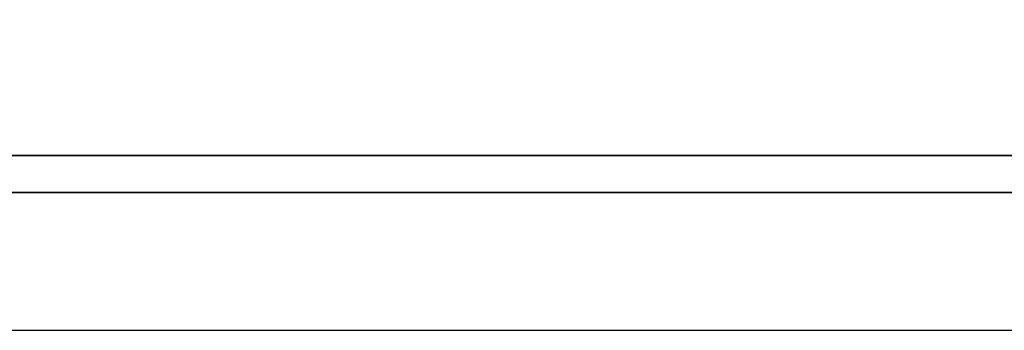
# Model space of a CAD drawing. Header units: millimetres. Extents: x 745 to 1024, y 329 to 423.
# Tile 32 of 56: x 950.106 to 951.048, y 354.535 to 354.832. Entities that reach past the tile are written whole.
import ezdxf

# ---------------------------------------------------------------- set-up
doc = ezdxf.new("R2010")
doc.units = ezdxf.units.MM
doc.header["$LTSCALE"] = 0.15
for name, color, linetype in [('DIM', 4, 'CONTINUOUS'), ('layer 1', 7, 'CONTINUOUS'), ('OUT', 3, 'CONTINUOUS')]:
    doc.layers.add(name, color=color, linetype=linetype)

# ---------------------------------------------------------------- blocks, each defined once
blk = doc.blocks.new('TBI MOTION logo(完整正式版)')
at = {"layer": 'layer 1', "color": 22, "lineweight": 35}
blk.add_open_spline([(75.90875, -9.47875), (75.90875, -9.47875), (75.90875, -12.28625), (75.90875, -12.28625), (75.90875, -12.28625), (75.90875, -12.28625), (75.90875, -12.47875), (75.90875, -12.47875), (75.90875, -12.47875), (75.90875, -12.47875), (75.71625, -12.47875), (75.71625, -12.47875), (75.71625, -12.47875), (75.71625, -12.47875), (-88.32875, -12.47875), (-88.32875, -12.47875), (-88.32875, -12.47875), (-88.32875, -12.47875), (-88.32875, -13.29375), (-88.32875, -13.29375), (-88.32875, -13.29375), (-88.32875, -13.29375), (82.89125, -13.29375), (82.89125, -13.29375), (82.89125, -13.29375), (82.89125, -13.29375), (75.90875, -9.47875), (75.90875, -9.47875)], degree=3, knots=[0, 0, 0, 0, 0.14285714, 0.14285714, 0.14285714, 0.14285715, 0.28571429, 0.28571429, 0.28571429, 0.2857143, 0.42857143, 0.42857143, 0.42857143, 0.42857144, 0.57142857, 0.57142857, 0.57142857, 0.57142858, 0.71428571, 0.71428571, 0.71428571, 0.71428572, 0.85714286, 0.85714286, 0.85714286, 0.85714287, 1, 1, 1, 1], dxfattribs=at)

msp = doc.modelspace()

# ---------------------------------------------------------------- linework, layer by layer
at = {"layer": 'OUT', "color": 7}
msp.add_line((945.03977, 354.53476), (955.58567, 354.53476), dxfattribs=at)

# ---------------------------------------------------------------- block references
at = {"layer": 'DIM', "color": 7, "xscale": 0.0433753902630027, "yscale": 0.0433753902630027, "zscale": 0.0433753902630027}
msp.add_blockref('TBI MOTION logo(完整正式版)', (951.66274, 355.24323), dxfattribs=at)

doc.saveas('drawing.dxf')
